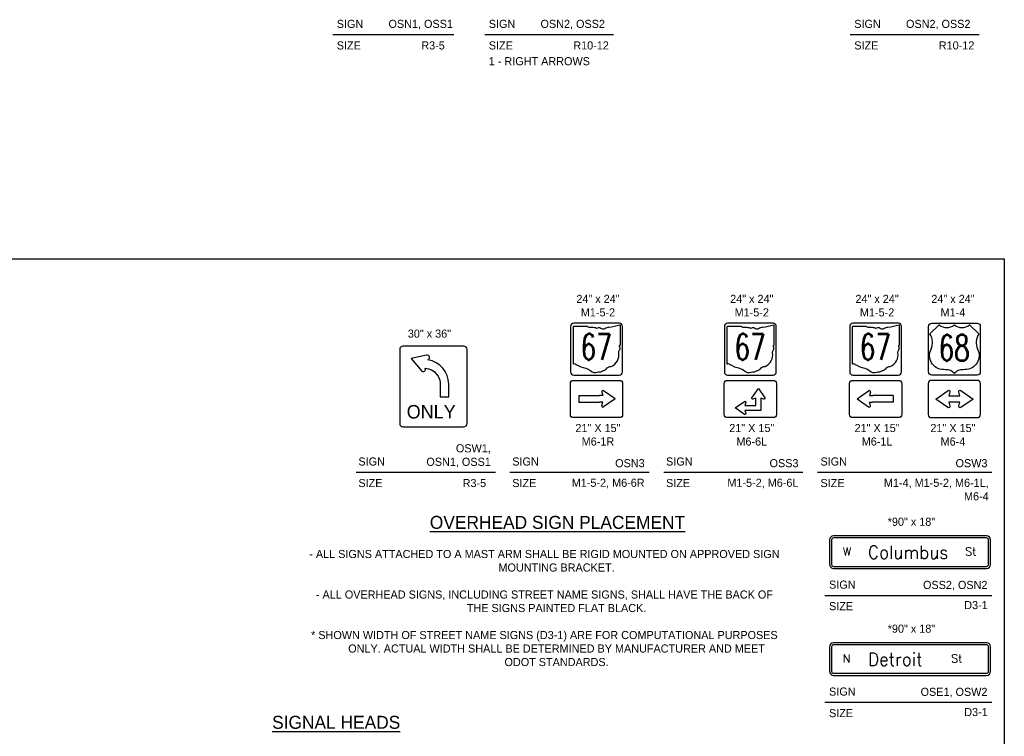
# Model space of a CAD drawing. Header units: feet. Extents: x -492 to 323056, y -198 to 581286.
# Tile 3 of 29: x 47 to 63, y -125 to -114. Entities that reach past the tile are written whole.
import ezdxf
from ezdxf.enums import TextEntityAlignment as Align

# ---------------------------------------------------------------- set-up
doc = ezdxf.new("R2010")
doc.units = ezdxf.units.FT
doc.header["$MEASUREMENT"] = 0
doc.layers.add('COLUMNS', color=6, linetype='Continuous', plot=False)
doc.layers.add('TEXT', color=7, linetype='Continuous')
doc.layers.add('TEXT-DED', color=10, linetype='Continuous')
doc.styles.add('NUMERALS', font='SIMPLEX', dxfattribs={"width": 0.9})
doc.styles.add('SIGN', font='font30.shx', dxfattribs={"width": 0.7})
doc.styles.add('Slanted-Normal', font='font31.shx', dxfattribs={"height": 0.14})
doc.styles.get("Standard").update_dxf_attribs({"font": 'font31.shx'})
doc.styles.add('Straight-Normal', font='font30.shx', dxfattribs={"height": 0.14})

msp = doc.modelspace()

# ---------------------------------------------------------------- linework, layer by layer
at = {"layer": 'COLUMNS', "color": 4}
msp.add_lwpolyline([(32.13569, -138.06895), (32.13569, -117.31895), (62.51069, -117.31895), (62.51069, -138.06895)], close=True, dxfattribs=at)
at = {"layer": 'TEXT', "color": 3}
for p, q in [((53.63798, -118.81919), (53.62928, -118.81049)), ((56.50594, -119.47773), (56.33067, -119.35411)), ((60.24011, -119.47773), (60.41537, -119.35411)), ((55.9488, -119.42773), (55.9488, -119.52773)), ((55.9488, -119.42773), (56.26455, -119.42773)), ((56.31582, -119.42773), (56.26455, -119.42773)), ((56.30132, -119.37469), (56.31582, -119.42773)), ((56.50594, -119.47773), (56.33071, -119.60078)), ((60.24011, -119.47773), (60.41534, -119.60078)), ((60.44473, -119.37469), (60.43023, -119.42773)), ((60.43023, -119.42773), (60.4815, -119.42773)), ((60.79725, -119.42773), (60.4815, -119.42773)), ((60.79725, -119.42773), (60.79725, -119.52773)), ((55.9488, -119.52773), (56.26882, -119.52773)), ((56.31582, -119.52773), (56.26882, -119.52773)), ((56.3014, -119.58014), (56.31582, -119.52773)), ((60.44465, -119.58014), (60.43023, -119.52773)), ((60.43023, -119.52773), (60.47722, -119.52773)), ((60.79725, -119.52773), (60.47722, -119.52773)), ((62.23582, -121.59082), (59.87676, -121.59082)), ((62.23582, -121.6222), (59.87676, -121.6222)), ((59.87676, -122.06201), (62.23582, -122.06201)), ((59.87676, -122.09339), (62.23582, -122.09339)), ((62.23582, -123.24082), (59.87676, -123.24082)), ((62.23582, -123.2722), (59.87676, -123.2722)), ((59.87676, -123.71201), (62.23582, -123.71201)), ((59.87676, -123.74339), (62.23582, -123.74339))]:
    msp.add_line(p, q, dxfattribs=at)
for points in [[(56.62058, -119.05964), (56.62058, -118.36132, 0.41421356), (56.57058, -118.31132), (55.87058, -118.31132, 0.41421356), (55.82058, -118.36132), (55.82058, -119.05964, 0.41421356), (55.87058, -119.10964), (56.57058, -119.10964, 0.41421356)], [(56.2072, -118.38125, 0.06335965), (56.13276, -118.3783, -0.17404409), (56.08012, -118.36055), (55.86585, -118.36055, 0.41421356), (55.85866, -118.37014), (55.85866, -118.92544, 0.39566672), (55.8654, -118.93501, 0.05794359), (55.88043, -118.93397, -0.28449602), (55.90221, -118.94578, 0.07337215), (56.0547, -119.00491, -0.12567254), (56.13095, -119.0463, 0.24743546), (56.23261, -119.06699, -0.11179166), (56.27254, -119.06105, 0.20696379), (56.31612, -119.0433, -0.30047431), (56.33428, -119.04036, 0.17814478), (56.37056, -119.01673, -0.21334851), (56.44681, -118.97535, 0.34763496), (56.56483, -118.7655, -0.22225825), (56.57934, -118.72118, 0.19264478), (56.57753, -118.66498, -0.47908208), (56.58453, -118.64663, 0.35475863), (56.59024, -118.63724), (56.59024, -118.34676, 0.49790578), (56.58108, -118.33754, -0.05705544), (56.40869, -118.37536, 0.10255801), (56.34879, -118.39605, -0.27249998), (56.2889, -118.39012, 0.28993288), (56.23623, -118.38718, -0.35073545)], [(58.99331, -119.05964), (58.99331, -118.36132, 0.41421356), (58.94331, -118.31132), (58.24331, -118.31132, 0.41421356), (58.19331, -118.36132), (58.19331, -119.05964, 0.41421356), (58.24331, -119.10964), (58.94331, -119.10964, 0.41421356)], [(58.57993, -118.38125, 0.06335965), (58.50549, -118.3783, -0.17404409), (58.45285, -118.36055), (58.23859, -118.36055, 0.41421356), (58.2314, -118.37014), (58.2314, -118.92544, 0.39566672), (58.23813, -118.93501, 0.05794359), (58.25317, -118.93397, -0.28449602), (58.27494, -118.94578, 0.07337215), (58.42744, -119.00491, -0.12567254), (58.50369, -119.0463, 0.24743546), (58.60535, -119.06699, -0.11179166), (58.64528, -119.06105, 0.20696379), (58.68886, -119.0433, -0.30047431), (58.70701, -119.04036, 0.17814478), (58.7433, -119.01673, -0.21334851), (58.81955, -118.97535, 0.34763496), (58.93756, -118.7655, -0.22225825), (58.95208, -118.72118, 0.19264478), (58.95027, -118.66498, -0.47908208), (58.95727, -118.64663, 0.35475863), (58.96298, -118.63724), (58.96298, -118.34676, 0.49790578), (58.95382, -118.33754, -0.05705544), (58.78142, -118.37536, 0.10255801), (58.72153, -118.39605, -0.27249998), (58.66163, -118.39012, 0.28993288), (58.60896, -118.38718, -0.35073545)], [(60.92618, -119.05964), (60.92618, -118.36132, 0.41421356), (60.87618, -118.31132), (60.17617, -118.31132, 0.41421356), (60.12617, -118.36132), (60.12617, -119.05964, 0.41421356), (60.17617, -119.10964), (60.87618, -119.10964, 0.41421356)], [(60.5128, -118.38125, 0.06335965), (60.43835, -118.3783, -0.17404409), (60.38572, -118.36055), (60.17145, -118.36055, 0.41421356), (60.16426, -118.37014), (60.16426, -118.92544, 0.39566672), (60.17099, -118.93501, 0.05794359), (60.18603, -118.93397, -0.28449602), (60.2078, -118.94578, 0.07337215), (60.3603, -119.00491, -0.12567254), (60.43655, -119.0463, 0.24743546), (60.53821, -119.06699, -0.11179166), (60.57814, -119.06105, 0.20696379), (60.62172, -119.0433, -0.30047431), (60.63988, -119.04036, 0.17814478), (60.67616, -119.01673, -0.21334851), (60.75241, -118.97535, 0.34763496), (60.87042, -118.7655, -0.22225825), (60.88494, -118.72118, 0.19264478), (60.88313, -118.66498, -0.47908208), (60.89013, -118.64663, 0.35475863), (60.89584, -118.63724), (60.89584, -118.34676, 0.49790578), (60.88668, -118.33754, -0.05705544), (60.71428, -118.37536, 0.10255801), (60.65439, -118.39605, -0.27249998), (60.59449, -118.39012, 0.28993288), (60.54182, -118.38718, -0.35073545)], [(61.34054, -119.05964), (61.34054, -118.36132, -0.41421356), (61.39054, -118.31132), (62.09054, -118.31132, -0.41421356), (62.14054, -118.36132), (62.14054, -119.05964, -0.41421356), (62.09054, -119.10964), (61.39054, -119.10964, -0.41421356)], [(61.57317, -119.02543, -0.5645794), (61.38237, -118.70919, 0.249258), (61.36397, -118.47494), (61.50547, -118.33481, 0.36155693), (61.73996, -118.33481, 0.36155693), (61.97445, -118.33481), (62.11595, -118.47494, 0.249258), (62.09754, -118.70919, -0.5645794), (61.90675, -119.02543), (61.87354, -119.0267, 0.20748068), (61.73996, -119.08442, 0.20748068), (61.60638, -119.0267)], [(53.80983, -119.44355), (53.94052, -119.44355), (53.94052, -119.24861, 0.36312164), (53.62068, -118.87497, 0.93519753), (53.60004, -118.80458), (53.59565, -118.80521), (53.35931, -118.85331), (53.52438, -119.04826, 0.75820044), (53.57941, -119.00493, -0.41318226), (53.80983, -119.27027)], [(55.86372, -119.19201), (56.57672, -119.19201), (56.57674, -119.192, -0.41421356), (56.62274, -119.238), (56.62272, -119.23801), (56.62272, -119.72101), (56.62274, -119.721, -0.41421356), (56.57674, -119.767), (56.57672, -119.76701), (55.86372, -119.76701), (55.86374, -119.767, -0.41421356), (55.81774, -119.721), (55.81772, -119.72101), (55.81772, -119.23801), (55.81774, -119.238, -0.41421356), (55.86374, -119.192)], [(58.23646, -119.19201), (58.94946, -119.19201), (58.94948, -119.192, -0.41421356), (58.99548, -119.238), (58.99546, -119.23801), (58.99546, -119.72101), (58.99548, -119.721, -0.41421356), (58.94948, -119.767), (58.94946, -119.76701), (58.23646, -119.76701), (58.23648, -119.767, -0.41421356), (58.19048, -119.721), (58.19046, -119.72101), (58.19046, -119.23801), (58.19048, -119.238, -0.41421356), (58.23648, -119.192)], [(60.16932, -119.19201), (60.88232, -119.19201), (60.88234, -119.192, -0.41421356), (60.92834, -119.238), (60.92832, -119.23801), (60.92832, -119.72101), (60.92834, -119.721, -0.41421356), (60.88234, -119.767), (60.88232, -119.76701), (60.16932, -119.76701), (60.16934, -119.767, -0.41421356), (60.12334, -119.721), (60.12332, -119.72101), (60.12332, -119.23801), (60.12334, -119.238, -0.41421356), (60.16934, -119.192)], [(62.0974, -119.19201), (61.3844, -119.19201), (61.38438, -119.192, 0.41421356), (61.33838, -119.238), (61.3384, -119.23801), (61.3384, -119.72101), (61.33838, -119.721, 0.41421356), (61.38438, -119.767), (61.3844, -119.76701), (62.0974, -119.76701), (62.09738, -119.767, 0.41421356), (62.14338, -119.721), (62.1434, -119.72101), (62.1434, -119.23801), (62.14338, -119.238, 0.41421356), (62.09738, -119.192)], [(58.71669, -119.31734), (58.81616, -119.45892, -0.7143829), (58.79996, -119.48128), (58.75423, -119.46734), (58.75423, -119.65428), (58.50963, -119.65428), (58.52358, -119.69998, -0.714399), (58.50123, -119.71621), (58.35963, -119.61674), (58.50122, -119.51732, -0.714399), (58.52356, -119.53354), (58.50963, -119.57928), (58.67923, -119.57928), (58.67923, -119.46734), (58.62922, -119.48192, -0.60768578), (58.61729, -119.45894), (58.71669, -119.31734)], [(61.83803, -119.34872), (62.0284, -119.47951), (61.8407, -119.60807, -0.78279158), (61.80882, -119.58884), (61.82715, -119.52988), (61.65465, -119.52988), (61.67295, -119.58883, -0.78279158), (61.64108, -119.60808), (61.4534, -119.47951), (61.64374, -119.34871, -0.71193374), (61.67297, -119.37018), (61.65465, -119.42922), (61.82715, -119.42922), (61.80881, -119.37018, -0.71193374), (61.83803, -119.34872)]]:
    msp.add_lwpolyline(points, format="xyb", close=True, dxfattribs=at)
at = {"layer": 'TEXT', "color": 3, "flags": 128}
msp.add_lwpolyline([(54.22287, -119.85748), (54.22287, -118.71551, 0.41421356), (54.17097, -118.6636), (53.23663, -118.6636, 0.41421356), (53.18472, -118.71551), (53.18472, -119.85748, 0.41421356), (53.23663, -119.90938), (54.17097, -119.90938, 0.41421356)], format="xyb", close=True, dxfattribs=at)
for points in [[(59.87676, -121.59082, 0.41421356), (59.81394, -121.65364), (59.81394, -122.03057, 0.41421356), (59.87676, -122.09339)], [(59.87676, -121.6222, 0.41421356), (59.84532, -121.65364), (59.84532, -122.03057, 0.41421356), (59.87676, -122.06201)], [(62.23582, -122.09339, 0.41421356), (62.29865, -122.03057), (62.29865, -121.65364, 0.41421356), (62.23582, -121.59082)], [(62.23582, -122.06201, 0.41421356), (62.26727, -122.03057), (62.26727, -121.65364, 0.41421356), (62.23582, -121.6222)], [(59.87676, -123.24082, 0.41421356), (59.81394, -123.30364), (59.81394, -123.68057, 0.41421356), (59.87676, -123.74339)], [(59.87676, -123.2722, 0.41421356), (59.84532, -123.30364), (59.84532, -123.68057, 0.41421356), (59.87676, -123.71201)], [(62.23582, -123.74339, 0.41421356), (62.29865, -123.68057), (62.29865, -123.30364, 0.41421356), (62.23582, -123.24082)], [(62.23582, -123.71201, 0.41421356), (62.26727, -123.68057), (62.26727, -123.30364, 0.41421356), (62.23582, -123.2722)]]:
    msp.add_lwpolyline(points, format="xyb", dxfattribs=at)
at = {"layer": 'TEXT', "color": 3}
for centre, start, end in [((56.31969, -119.36967), 54.803808, 195.290033), ((60.42635, -119.36967), 344.709967, 125.196192), ((56.31976, -119.5852), 164.615826, 305.078939), ((60.42629, -119.5852), 234.921061, 15.384174)]:
    msp.add_arc(centre, 0.01905, start, end, dxfattribs=at)
at = {"layer": 'TEXT-DED'}
for points in [[(54.02216, -113.86214), (52.15121, -113.86214)], [(56.48502, -113.86214), (54.49599, -113.86214)], [(62.12284, -113.86214), (60.13382, -113.86214)], [(54.65995, -120.61467), (52.51104, -120.61467)], [(57.03269, -120.61467), (54.88378, -120.61467)], [(59.40542, -120.61467), (57.25652, -120.61467)], [(62.32034, -120.61467), (59.62925, -120.61467)], [(62.32034, -122.51467), (59.74486, -122.51467)], [(62.32034, -124.16467), (59.74486, -124.16467)]]:
    msp.add_lwpolyline(points, dxfattribs=at)

# ---------------------------------------------------------------- texts
at = {"layer": 'TEXT', "color": 3, "style": 'NUMERALS', "width": 0.7}
for p in [(56.21682, -118.67486), (58.58956, -118.67486), (60.52242, -118.67486)]:
    msp.add_text('67', height=0.4, dxfattribs=at).set_placement(p, align=Align.MIDDLE)
msp.add_attdef('68', text='40', height=0.4, dxfattribs=at).set_placement((61.73801, -118.88992), align=Align.CENTER)
at = {"layer": 'TEXT-DED', "style": 'Slanted-Normal'}
msp.add_text('1 - RIGHT ARROWS', height=0.125, dxfattribs=at).set_placement((54.55863, -114.32969))
at = {"layer": 'TEXT-DED', "color": 3, "style": 'SIGN'}
msp.add_text('ONLY', height=0.20763, dxfattribs=at).set_placement((53.67051, -119.77992), align=Align.CENTER)
at = {"layer": 'TEXT-DED'}
for s, insert, char_height, width, attachment_point, style in [('SIGN', (52.21384, -113.62868), 0.125, 4.4138422, 1, 'Slanted-Normal'), ('OSN1, OSS1', (53.01193, -113.62868), 0.125, 4.4138422, 1, 'Slanted-Normal'), ('SIGN', (54.55862, -113.62868), 0.125, 4.4138422, 1, 'Slanted-Normal'), ('OSN2, OSS2', (55.35671, -113.62868), 0.125, 4.4138422, 1, 'Slanted-Normal'), ('SIGN', (60.19645, -113.62868), 0.125, 4.4138422, 1, 'Slanted-Normal'), ('OSN2, OSS2', (60.99453, -113.62868), 0.125, 4.4138422, 1, 'Slanted-Normal'), ('SIZE', (52.21384, -113.96104), 0.125, 4.4138422, 1, 'Slanted-Normal'), ('R3-5', (53.51776, -113.96104), 0.125, 4.4138422, 1, 'Slanted-Normal'), ('SIZE', (54.55862, -113.96104), 0.125, 4.4138422, 1, 'Slanted-Normal'), ('R10-12', (55.86254, -113.96104), 0.125, 4.4138422, 1, 'Slanted-Normal'), ('SIZE', (60.19645, -113.96104), 0.125, 4.4138422, 1, 'Slanted-Normal'), ('R10-12', (61.50036, -113.96104), 0.125, 4.4138422, 1, 'Slanted-Normal'), ('24" x 24"\\PM1-5-2', (56.24273, -117.87188), 0.125, 0.9210369, 2, 'Slanted-Normal'), ('24" x 24"\\PM1-5-2', (58.61546, -117.87188), 0.125, 0.9210369, 2, 'Slanted-Normal'), ('24" x 24"\\PM1-5-2', (60.54832, -117.87188), 0.125, 0.9210369, 2, 'Slanted-Normal'), ('24" x 24"\\PM1-4', (61.71839, -117.87188), 0.125, 0.9210369, 2, 'Slanted-Normal'), ('30" x 36"', (53.31001, -118.40798), 0.125, 4.4138422, 1, 'Slanted-Normal'), ('21" X 15"\\PM6-1R', (56.24273, -119.86431), 0.125, 1.0277946, 2, 'Slanted-Normal'), ('21" X 15"\\PM6-6L', (58.61546, -119.86431), 0.125, 1.0277946, 2, 'Slanted-Normal'), ('21" X 15"\\PM6-1L', (60.54832, -119.86431), 0.125, 1.0277946, 2, 'Slanted-Normal'), ('21" X 15"\\PM6-4', (61.71839, -119.86431), 0.125, 1.0277946, 2, 'Slanted-Normal'), ('OSW1, \\POSN1, OSS1', (54.59033, -120.53399), 0.125, 1.5594754, 9, 'Slanted-Normal'), ('SIGN', (52.54792, -120.38122), 0.125, 4.4138422, 1, 'Slanted-Normal'), ('SIGN', (54.92066, -120.38122), 0.125, 4.4138422, 1, 'Slanted-Normal'), ('OSN3', (56.96307, -120.53399), 0.125, 1.1729624, 9, 'Slanted-Normal'), ('SIGN', (57.2934, -120.38122), 0.125, 4.4138422, 1, 'Slanted-Normal'), ('OSS3', (59.33581, -120.53399), 0.125, 1.1729624, 9, 'Slanted-Normal'), ('SIGN', (59.67523, -120.38122), 0.125, 4.4138422, 1, 'Slanted-Normal'), ('OSW3', (62.25072, -120.53399), 0.125, 1.1729624, 9, 'Slanted-Normal'), ('SIZE', (52.54792, -120.71358), 0.125, 4.4138422, 1, 'Slanted-Normal'), ('R3-5', (54.15554, -120.71358), 0.125, 4.4138422, 1, 'Slanted-Normal'), ('SIZE', (54.92066, -120.71358), 0.125, 4.4138422, 1, 'Slanted-Normal'), ('M1-5-2, M6-6R', (56.96232, -120.85774), 0.125, 1.9754034, 9, 'Slanted-Normal'), ('SIZE', (57.2934, -120.71358), 0.125, 4.4138422, 1, 'Slanted-Normal'), ('M1-5-2, M6-6L', (59.33505, -120.85774), 0.125, 1.9754034, 9, 'Slanted-Normal'), ('SIZE', (59.67523, -120.71358), 0.125, 4.4138422, 1, 'Slanted-Normal'), ('M1-4, M1-5-2, M6-1L, M6-4', (62.27019, -121.04489), 0.125, 1.775405, 9, 'Slanted-Normal'), ('\\pxqc;{\\Ffont31|c0;\\LOVERHEAD SIGN PLACEMENT}', (55.61849, -121.28276), 0.2, 4.595022, 2, 'Straight-Normal'), ('*90" x 18"', (61.07835, -121.31076), 0.125, 2.4431006, 2, 'Slanted-Normal'), ('\\pxqc;{\\H1.6368x;\\P\\pq*;}\\P\\pi-3,l4,t4;-^IALL SIGNS ATTACHED TO A MAST ARM SHALL BE RIGID MOUNTED ON APPROVED SIGN MOUNTING BRACKET.\\P\\pi0,l0,tz;\\P\\pi-3,l4,t4;-^IALL OVERHEAD SIGNS, INCLUDING STREET NAME SIGNS, SHALL HAVE THE BACK OF THE SIGNS PAINTED FLAT BLACK.\\P\\pi0,l0,tz;\\P\\pi-3,l4,t4;*^ISHOWN WIDTH OF STREET NAME SIGNS (D3-1) ARE FOR COMPUTATIONAL PURPOSES ONLY. ACTUAL WIDTH SHALL BE DETERMINED BY MANUFACTURER AND MEET ODOT STANDARDS. ', (51.64482, -121.25905), 0.125, 7.4188531, 1, 'Slanted-Normal'), ('SIGN', (59.80749, -122.28122), 0.125, 4.4138422, 1, 'Slanted-Normal'), ('OSS2, OSN2', (62.25072, -122.43399), 0.125, 1.1729624, 9, 'Slanted-Normal'), ('D3-1 ', (62.25481, -122.7236), 0.125, 1.9754034, 9, 'Slanted-Normal'), ('SIZE', (59.80749, -122.61358), 0.125, 4.4138422, 1, 'Slanted-Normal'), ('*90" x 18"', (61.07835, -122.96076), 0.125, 2.4431006, 2, 'Slanted-Normal'), ('SIGN', (59.80749, -123.93122), 0.125, 4.4138422, 1, 'Slanted-Normal'), ('OSE1, OSW2', (62.25072, -124.08399), 0.125, 1.1729624, 9, 'Slanted-Normal'), ('D3-1 ', (62.25481, -124.3736), 0.125, 1.9754034, 9, 'Slanted-Normal'), ('\\pxqc;{\\Ffont31|c0;\\LSIGNAL HEADS}', (50.73699, -124.368), 0.2, 2.9362897, 1, 'Slanted-Normal'), ('SIZE', (59.80749, -124.26358), 0.125, 4.4138422, 1, 'Slanted-Normal')]:
    msp.add_mtext(s, dxfattribs=dict(at, insert=insert, char_height=char_height, width=width, attachment_point=attachment_point, style=style))
at = {"layer": 'TEXT-DED', "color": 3, "attachment_point": 1}
for s, insert, char_height in [('{\\Fsimplex|c0;W}', (60.02134, -121.76978), 0.125), ('{\\Fsimplex|c0;\\W0.95;Columbus}', (60.40814, -121.74445), 0.2), ('{\\Fsimplex|c0;St}', (61.90828, -121.76978), 0.125), ('{\\Fsimplex|c0;N}', (60.02134, -123.41978), 0.125), ('{\\Fsimplex|c0;\\W0.95;Detroit}', (60.40814, -123.39445), 0.2), ('{\\Fsimplex|c0;St}', (61.69152, -123.41978), 0.125)]:
    msp.add_mtext_dynamic_manual_height_columns(s, width=65.14981, gutter_width=5, heights=[0], dxfattribs=dict(at, insert=insert, char_height=char_height))

doc.saveas('drawing.dxf')
